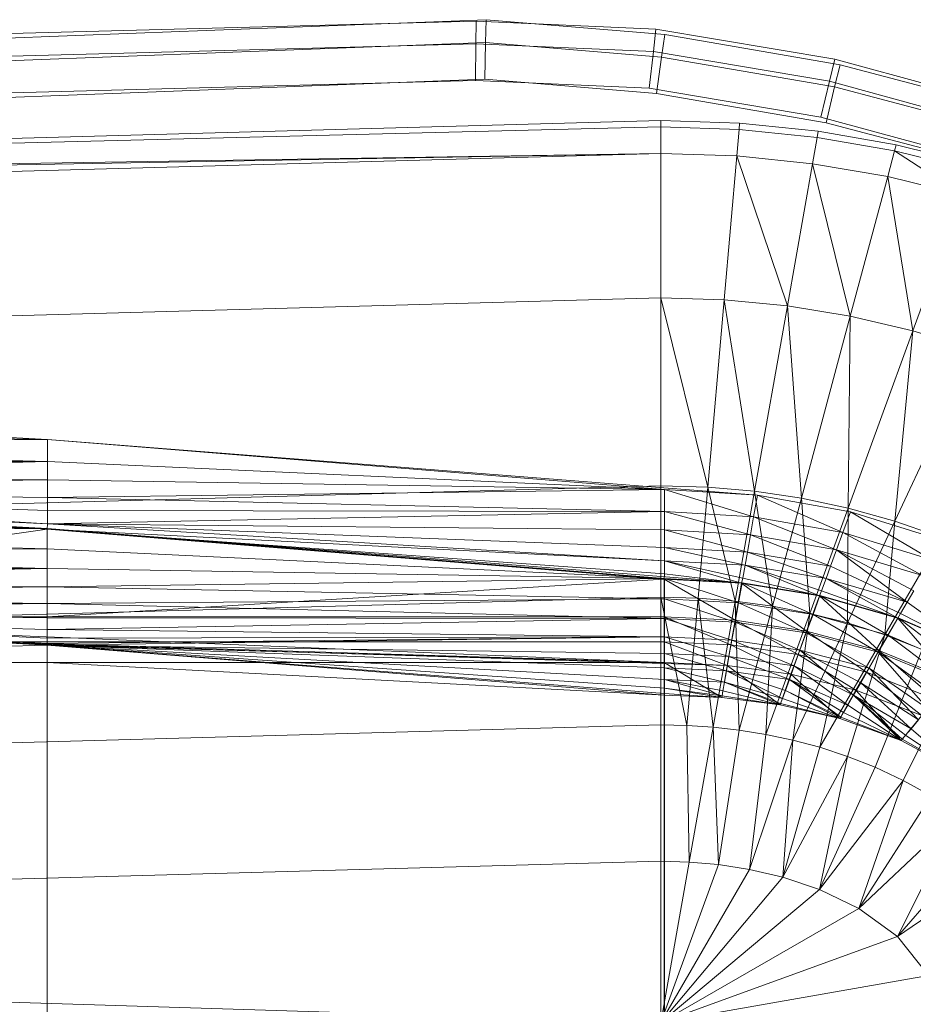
# Model space of a CAD drawing. Header units: metres. Extents: x 397.7 to 427.5, y 12.7 to 28.4.
# Tile 61 of 89: x 407.944 to 408.111, y 26.315 to 26.498. Entities that reach past the tile are written whole.
import ezdxf

# ---------------------------------------------------------------- set-up
doc = ezdxf.new("R2010")
doc.units = ezdxf.units.M
doc.layers.add('A-DETL-____-MBND', color=7, linetype='Continuous', lineweight=18)

# ---------------------------------------------------------------- blocks, each defined once
blk = doc.blocks.new('Family - Inodor P4-153813-07_ENLLUMENAT_P4')
at = {"layer": 'A-DETL-____-MBND', "color": 253, "true_color": 0xaaaaaa}
for p, q in [((0.47654, 0.38648), (0.31954, 0.38234)), ((0.47654, 0.38648), (0.31954, 0.38234)), ((0.41325, 0.38426), (0.47842, 0.38674)), ((0.41325, 0.38426), (0.47842, 0.38674)), ((0.4765, 0.38225), (0.47654, 0.38648)), ((0.47654, 0.38648), (0.4765, 0.38225)), ((0.51003, 0.38501), (0.47654, 0.38648)), ((0.51003, 0.38501), (0.47654, 0.38648)), ((0.47831, 0.38251), (0.47842, 0.38674)), ((0.47842, 0.38674), (0.47831, 0.38251)), ((0.47842, 0.38674), (0.51167, 0.38396)), ((0.47842, 0.38674), (0.51167, 0.38396)), ((0.22275, 0.37687), (0.41325, 0.38426)), ((0.22275, 0.37687), (0.41325, 0.38426)), ((0.50954, 0.3808), (0.51003, 0.38501)), ((0.51003, 0.38501), (0.50954, 0.3808)), ((0.54336, 0.3794), (0.51003, 0.38501)), ((0.54336, 0.3794), (0.51003, 0.38501)), ((0.51107, 0.37977), (0.51167, 0.38396)), ((0.51167, 0.38396), (0.51107, 0.37977)), ((0.51167, 0.38396), (0.5443, 0.37834)), ((0.51167, 0.38396), (0.5443, 0.37834)), ((0.4765, 0.38225), (0.31971, 0.37812)), ((0.4765, 0.38225), (0.31971, 0.37812)), ((0.41343, 0.38004), (0.47831, 0.38251)), ((0.41343, 0.38004), (0.47831, 0.38251)), ((0.47644, 0.37541), (0.4765, 0.38225)), ((0.4765, 0.38225), (0.47644, 0.37541)), ((0.50954, 0.3808), (0.4765, 0.38225)), ((0.50954, 0.3808), (0.4765, 0.38225)), ((0.47814, 0.37566), (0.47831, 0.38251)), ((0.47831, 0.38251), (0.47814, 0.37566)), ((0.47831, 0.38251), (0.51107, 0.37977)), ((0.47831, 0.38251), (0.51107, 0.37977)), ((0.22322, 0.37265), (0.41343, 0.38004)), ((0.22322, 0.37265), (0.41343, 0.38004)), ((0.50874, 0.37399), (0.50954, 0.3808)), ((0.50954, 0.3808), (0.50874, 0.37399)), ((0.54235, 0.37527), (0.50954, 0.3808)), ((0.54235, 0.37527), (0.50954, 0.3808)), ((0.51011, 0.37298), (0.51107, 0.37977)), ((0.51107, 0.37977), (0.51011, 0.37298)), ((0.51107, 0.37977), (0.5433, 0.37421)), ((0.51107, 0.37977), (0.5433, 0.37421)), ((0.54235, 0.37527), (0.54336, 0.3794)), ((0.54336, 0.3794), (0.54235, 0.37527)), ((0.5433, 0.37421), (0.5443, 0.37834)), ((0.5443, 0.37834), (0.5433, 0.37421)), ((0.57561, 0.3706), (0.54336, 0.3794)), ((0.57561, 0.3706), (0.54336, 0.3794)), ((0.5443, 0.37834), (0.57625, 0.3699)), ((0.5443, 0.37834), (0.57625, 0.3699)), ((0.47644, 0.37541), (0.31998, 0.37128)), ((0.47644, 0.37541), (0.31998, 0.37128)), ((0.47814, 0.37566), (0.41372, 0.3732)), ((0.47814, 0.37566), (0.41372, 0.3732)), ((0.47814, 0.37566), (0.41372, 0.3732)), ((0.41372, 0.3732), (0.47814, 0.37566)), ((0.50874, 0.37399), (0.47644, 0.37541)), ((0.50874, 0.37399), (0.47644, 0.37541)), ((0.51011, 0.37298), (0.47814, 0.37566)), ((0.51011, 0.37298), (0.47814, 0.37566)), ((0.51011, 0.37298), (0.47814, 0.37566)), ((0.47814, 0.37566), (0.51011, 0.37298)), ((0.54073, 0.3686), (0.54235, 0.37527)), ((0.54235, 0.37527), (0.54073, 0.3686)), ((0.54169, 0.36754), (0.5433, 0.37421)), ((0.5433, 0.37421), (0.54169, 0.36754)), ((0.57421, 0.36659), (0.54235, 0.37527)), ((0.57421, 0.36659), (0.54235, 0.37527)), ((0.5433, 0.37421), (0.57486, 0.36588)), ((0.5433, 0.37421), (0.57486, 0.36588)), ((0.41372, 0.3732), (0.22397, 0.36584)), ((0.41372, 0.3732), (0.22397, 0.36584)), ((0.41372, 0.3732), (0.22397, 0.36584)), ((0.22397, 0.36584), (0.41372, 0.3732)), ((0.54073, 0.3686), (0.50874, 0.37399)), ((0.54073, 0.3686), (0.50874, 0.37399)), ((0.54169, 0.36754), (0.51011, 0.37298)), ((0.54169, 0.36754), (0.51011, 0.37298)), ((0.54169, 0.36754), (0.51011, 0.37298)), ((0.51011, 0.37298), (0.54169, 0.36754)), ((0.00127, 0.35389), (0.51095, 0.36797)), ((0.51095, 0.36797), (0.52561, 0.36747)), ((0.51095, 0.36678), (0.51095, 0.36797)), ((0.52561, 0.36747), (0.52551, 0.36629)), ((0.52561, 0.36747), (0.54023, 0.36596)), ((0.57194, 0.36009), (0.54073, 0.3686)), ((0.57194, 0.36009), (0.54073, 0.3686)), ((0.57262, 0.35938), (0.54169, 0.36754)), ((0.57262, 0.35938), (0.54169, 0.36754)), ((0.57262, 0.35938), (0.54169, 0.36754)), ((0.54169, 0.36754), (0.57262, 0.35938)), ((0.51095, 0.36678), (0.00127, 0.35389)), ((0.52551, 0.36629), (0.51095, 0.36678)), ((0.51095, 0.36184), (0.51095, 0.36678)), ((0.52551, 0.36629), (0.52508, 0.36136)), ((0.54002, 0.36479), (0.52551, 0.36629)), ((0.54023, 0.36596), (0.54002, 0.36479)), ((0.54023, 0.36596), (0.55477, 0.36344)), ((0.54002, 0.36479), (0.53917, 0.35992)), ((0.55446, 0.36229), (0.54002, 0.36479)), ((0.55477, 0.36344), (0.55446, 0.36229)), ((0.55477, 0.36344), (0.56917, 0.35988)), ((0.51095, 0.36184), (0.00127, 0.35389)), ((0.51095, 0.36184), (0.00127, 0.35271)), ((0.51095, 0.36184), (0.00127, 0.34776)), ((0.52508, 0.36136), (0.51095, 0.36184)), ((0.51095, 0.36184), (0.51095, 0.33495)), ((0.52508, 0.36136), (0.52273, 0.33457)), ((0.53917, 0.35992), (0.52508, 0.36136)), ((0.53449, 0.33342), (0.52508, 0.36136)), ((0.55446, 0.36229), (0.55318, 0.35751)), ((0.56877, 0.35877), (0.55446, 0.36229)), ((0.56708, 0.35412), (0.55446, 0.36229)), ((0.53917, 0.35992), (0.53449, 0.33342)), ((0.55318, 0.35751), (0.53917, 0.35992)), ((0.54621, 0.3315), (0.53917, 0.35992)), ((0.55318, 0.35751), (0.54621, 0.3315)), ((0.56708, 0.35412), (0.55318, 0.35751)), ((0.55786, 0.32879), (0.55318, 0.35751)), ((0.56708, 0.35412), (0.55786, 0.32879)), ((0.51095, 0.33495), (0.00127, 0.32087)), ((0.52273, 0.33457), (0.51095, 0.33495)), ((0.51968, 0.29966), (0.51095, 0.33495)), ((0.51095, 0.33495), (0.51095, 0.29991)), ((0.52273, 0.33457), (0.51968, 0.29966)), ((0.53449, 0.33342), (0.52273, 0.33457)), ((0.5284, 0.29889), (0.52273, 0.33457)), ((0.53449, 0.33342), (0.5284, 0.29889)), ((0.54621, 0.3315), (0.53449, 0.33342)), ((0.53712, 0.29759), (0.53449, 0.33342)), ((0.54621, 0.3315), (0.53712, 0.29759)), ((0.54583, 0.29575), (0.54621, 0.3315)), ((0.55786, 0.32879), (0.54621, 0.3315)), ((0.55786, 0.32879), (0.54583, 0.29575)), ((0.55451, 0.29333), (0.55786, 0.32879)), ((0.5694, 0.32526), (0.55786, 0.32879)), ((0.5694, 0.32526), (0.55451, 0.29333)), ((0.39671, 0.30854), (0.28182, 0.31489)), ((0.39671, 0.30854), (0.28181, 0.31079)), ((0.39671, 0.30854), (0.28181, 0.31079)), ((0.39671, 0.30854), (0.28181, 0.30737)), ((0.28181, 0.30737), (0.39671, 0.30854)), ((0.3967, 0.30444), (0.39671, 0.30854)), ((0.3967, 0.30444), (0.39671, 0.30854)), ((0.5116, 0.2992), (0.39671, 0.30854)), ((0.52893, 0.29818), (0.39671, 0.30854)), ((0.5116, 0.2992), (0.39671, 0.30854)), ((0.3967, 0.30444), (0.28181, 0.30737)), ((0.3967, 0.30444), (0.28181, 0.30737)), ((0.3967, 0.30444), (0.28181, 0.30409)), ((0.28181, 0.30165), (0.3967, 0.30444)), ((0.28181, 0.30409), (0.3967, 0.30444)), ((0.28181, 0.30165), (0.3967, 0.30444)), ((0.5116, 0.2992), (0.3967, 0.30444)), ((0.3967, 0.30102), (0.3967, 0.30444)), ((0.5116, 0.2992), (0.3967, 0.30444)), ((0.3967, 0.30102), (0.3967, 0.30444)), ((0.3967, 0.30102), (0.28181, 0.30165)), ((0.3967, 0.30102), (0.28181, 0.30165)), ((0.3967, 0.30102), (0.28181, 0.2992)), ((0.28181, 0.2992), (0.3967, 0.30102)), ((0.5116, 0.2992), (0.3967, 0.30102)), ((0.3967, 0.29774), (0.3967, 0.30102)), ((0.5116, 0.2992), (0.3967, 0.30102)), ((0.3967, 0.29774), (0.3967, 0.30102)), ((0.51095, 0.29991), (0.00127, 0.28584)), ((0.3967, 0.29774), (0.28181, 0.2992)), ((0.3967, 0.29285), (0.28181, 0.2992)), ((0.3967, 0.29774), (0.28181, 0.2992)), ((0.3967, 0.29531), (0.28181, 0.2992)), ((0.3967, 0.29531), (0.28181, 0.2992)), ((0.3967, 0.29285), (0.28181, 0.2992)), ((0.5116, 0.2992), (0.3967, 0.29774)), ((0.3967, 0.29774), (0.5116, 0.2992)), ((0.51968, 0.29966), (0.51095, 0.29991)), ((0.51095, 0.29991), (0.51095, 0.27916)), ((0.52893, 0.29818), (0.5116, 0.2992)), ((0.52893, 0.29818), (0.5116, 0.2992)), ((0.52821, 0.29414), (0.5116, 0.2992)), ((0.5116, 0.2951), (0.5116, 0.2992)), ((0.52821, 0.29414), (0.5116, 0.2992)), ((0.5116, 0.2951), (0.5116, 0.2992)), ((0.51968, 0.29966), (0.51787, 0.27898)), ((0.5284, 0.29889), (0.51968, 0.29966)), ((0.52479, 0.27842), (0.51968, 0.29966)), ((0.3967, 0.29285), (0.28175, 0.2982)), ((0.3967, 0.29285), (0.28175, 0.2982)), ((0.39665, 0.29185), (0.28175, 0.2982)), ((0.39665, 0.29185), (0.28175, 0.2982)), ((0.39665, 0.29195), (0.28176, 0.29829)), ((0.3967, 0.29774), (0.3967, 0.29531)), ((0.5116, 0.2951), (0.3967, 0.29774)), ((0.5116, 0.2951), (0.3967, 0.29774)), ((0.3967, 0.29531), (0.3967, 0.29774)), ((0.5284, 0.29889), (0.52479, 0.27842)), ((0.52893, 0.29818), (0.52821, 0.29414)), ((0.52821, 0.29414), (0.52893, 0.29818)), ((0.53712, 0.29759), (0.5284, 0.29889)), ((0.53173, 0.27748), (0.5284, 0.29889)), ((0.54623, 0.29507), (0.52893, 0.29818)), ((0.54482, 0.29122), (0.52893, 0.29818)), ((0.54482, 0.29122), (0.52893, 0.29818)), ((0.53712, 0.29759), (0.53173, 0.27748)), ((0.54583, 0.29575), (0.53712, 0.29759)), ((0.53869, 0.27613), (0.53712, 0.29759)), ((0.54583, 0.29575), (0.53869, 0.27613)), ((0.54567, 0.27436), (0.54583, 0.29575)), ((0.55451, 0.29333), (0.54583, 0.29575)), ((0.39665, 0.29195), (0.28176, 0.29452)), ((0.39665, 0.29195), (0.28176, 0.29452)), ((0.3967, 0.29531), (0.3967, 0.29285)), ((0.5116, 0.2951), (0.3967, 0.29531)), ((0.5116, 0.2951), (0.3967, 0.29531)), ((0.3967, 0.29285), (0.3967, 0.29531)), ((0.5116, 0.2951), (0.3967, 0.29285)), ((0.3967, 0.29285), (0.5116, 0.2951)), ((0.52821, 0.29414), (0.5116, 0.2951)), ((0.52821, 0.29414), (0.5116, 0.2951)), ((0.52762, 0.29078), (0.5116, 0.2951)), ((0.5116, 0.29168), (0.5116, 0.2951)), ((0.52762, 0.29078), (0.5116, 0.2951)), ((0.5116, 0.29168), (0.5116, 0.2951)), ((0.52821, 0.29414), (0.52762, 0.29078)), ((0.52762, 0.29078), (0.52821, 0.29414)), ((0.54482, 0.29122), (0.52821, 0.29414)), ((0.54482, 0.29122), (0.52821, 0.29414)), ((0.54366, 0.28801), (0.52821, 0.29414)), ((0.54366, 0.28801), (0.52821, 0.29414)), ((0.54623, 0.29507), (0.54482, 0.29122)), ((0.54482, 0.29122), (0.54623, 0.29507)), ((0.56138, 0.28614), (0.54623, 0.29507)), ((0.56343, 0.28969), (0.54623, 0.29507)), ((0.56138, 0.28614), (0.54623, 0.29507)), ((0.39665, 0.29195), (0.28176, 0.29086)), ((0.28176, 0.29086), (0.39665, 0.29195)), ((0.39665, 0.29185), (0.28176, 0.27553)), ((0.28176, 0.27553), (0.39665, 0.29185)), ((0.3967, 0.29285), (0.39665, 0.29185)), ((0.39665, 0.29185), (0.3967, 0.29285)), ((0.39665, 0.28818), (0.39665, 0.29195)), ((0.5116, 0.28261), (0.39665, 0.29195)), ((0.39665, 0.28818), (0.39665, 0.29195)), ((0.52605, 0.28184), (0.39665, 0.29195)), ((0.5116, 0.28261), (0.39665, 0.29195)), ((0.5116, 0.28596), (0.39665, 0.29185)), ((0.5116, 0.28596), (0.39665, 0.29185)), ((0.5116, 0.28351), (0.39665, 0.29185)), ((0.5116, 0.28351), (0.39665, 0.29185)), ((0.51154, 0.28251), (0.39665, 0.29185)), ((0.51154, 0.28251), (0.39665, 0.29185)), ((0.39665, 0.27553), (0.39665, 0.29185)), ((0.39665, 0.27553), (0.39665, 0.29185)), ((0.5116, 0.29168), (0.3967, 0.29285)), ((0.5116, 0.28596), (0.3967, 0.29285)), ((0.5116, 0.29168), (0.3967, 0.29285)), ((0.5116, 0.2884), (0.3967, 0.29285)), ((0.5116, 0.2884), (0.3967, 0.29285)), ((0.5116, 0.28596), (0.3967, 0.29285)), ((0.52762, 0.29078), (0.5116, 0.29168)), ((0.5116, 0.29168), (0.5116, 0.2884)), ((0.52762, 0.29078), (0.5116, 0.29168)), ((0.52705, 0.28755), (0.5116, 0.29168)), ((0.52705, 0.28755), (0.5116, 0.29168)), ((0.5116, 0.2884), (0.5116, 0.29168)), ((0.55451, 0.29333), (0.54567, 0.27436)), ((0.55265, 0.27214), (0.55451, 0.29333)), ((0.56314, 0.29031), (0.55451, 0.29333)), ((0.39665, 0.28818), (0.28176, 0.29086)), ((0.39665, 0.28818), (0.28176, 0.29086)), ((0.52762, 0.29078), (0.52705, 0.28755)), ((0.52705, 0.28755), (0.52762, 0.29078)), ((0.54366, 0.28801), (0.52762, 0.29078)), ((0.54366, 0.28801), (0.52762, 0.29078)), ((0.54253, 0.28492), (0.52762, 0.29078)), ((0.54253, 0.28492), (0.52762, 0.29078)), ((0.54482, 0.29122), (0.54366, 0.28801)), ((0.54366, 0.28801), (0.54482, 0.29122)), ((0.56138, 0.28614), (0.54482, 0.29122)), ((0.55967, 0.28318), (0.54482, 0.29122)), ((0.56138, 0.28614), (0.54482, 0.29122)), ((0.55967, 0.28318), (0.54482, 0.29122)), ((0.56314, 0.29031), (0.55265, 0.27214)), ((0.39665, 0.28818), (0.28176, 0.28743)), ((0.28176, 0.28743), (0.39665, 0.28818)), ((0.5116, 0.28261), (0.39665, 0.28818)), ((0.39665, 0.28452), (0.39665, 0.28818)), ((0.5116, 0.28261), (0.39665, 0.28818)), ((0.39665, 0.28452), (0.39665, 0.28818)), ((0.5116, 0.2884), (0.5116, 0.28596)), ((0.52705, 0.28755), (0.5116, 0.2884)), ((0.52705, 0.28755), (0.5116, 0.2884)), ((0.52662, 0.28515), (0.5116, 0.2884)), ((0.52662, 0.28515), (0.5116, 0.2884)), ((0.5116, 0.28596), (0.5116, 0.2884)), ((0.54366, 0.28801), (0.54253, 0.28492)), ((0.54253, 0.28492), (0.54366, 0.28801)), ((0.55967, 0.28318), (0.54366, 0.28801)), ((0.55681, 0.27823), (0.54366, 0.28801)), ((0.55967, 0.28318), (0.54366, 0.28801)), ((0.55803, 0.28034), (0.54366, 0.28801)), ((0.55803, 0.28034), (0.54366, 0.28801)), ((0.55681, 0.27823), (0.54366, 0.28801)), ((0.39665, 0.28452), (0.28176, 0.28743)), ((0.39665, 0.28452), (0.28176, 0.28743)), ((0.52705, 0.28755), (0.52662, 0.28515)), ((0.52662, 0.28515), (0.52705, 0.28755)), ((0.54253, 0.28492), (0.52705, 0.28755)), ((0.5417, 0.28263), (0.52705, 0.28755)), ((0.54253, 0.28492), (0.52705, 0.28755)), ((0.5417, 0.28263), (0.52705, 0.28755)), ((0.39665, 0.28452), (0.28176, 0.28433)), ((0.28176, 0.28165), (0.39665, 0.28452)), ((0.28176, 0.28433), (0.39665, 0.28452)), ((0.28176, 0.28165), (0.39665, 0.28452)), ((0.5116, 0.28261), (0.39665, 0.28452)), ((0.5116, 0.28261), (0.39665, 0.28452)), ((0.39665, 0.28109), (0.39665, 0.28452)), ((0.39665, 0.28109), (0.39665, 0.28452)), ((0.5116, 0.28596), (0.5116, 0.28351)), ((0.52662, 0.28515), (0.5116, 0.28596)), ((0.52662, 0.28515), (0.5116, 0.28596)), ((0.5262, 0.28273), (0.5116, 0.28596)), ((0.52597, 0.28176), (0.5116, 0.28596)), ((0.5116, 0.28351), (0.5116, 0.28596)), ((0.5262, 0.28273), (0.5116, 0.28596)), ((0.52597, 0.28176), (0.5116, 0.28596)), ((0.52662, 0.28515), (0.5262, 0.28273)), ((0.5262, 0.28273), (0.52662, 0.28515)), ((0.5417, 0.28263), (0.52662, 0.28515)), ((0.54047, 0.27941), (0.52662, 0.28515)), ((0.5417, 0.28263), (0.52662, 0.28515)), ((0.54086, 0.28033), (0.52662, 0.28515)), ((0.54086, 0.28033), (0.52662, 0.28515)), ((0.54047, 0.27941), (0.52662, 0.28515)), ((0.54253, 0.28492), (0.5417, 0.28263)), ((0.5417, 0.28263), (0.54253, 0.28492)), ((0.55681, 0.27823), (0.54253, 0.28492)), ((0.55681, 0.27823), (0.54253, 0.28492)), ((0.51154, 0.26697), (0.00187, 0.28259)), ((0.52327, 0.26645), (0.00187, 0.28259)), ((0.51154, 0.26697), (0.00187, 0.28259)), ((0.5116, 0.28261), (0.39665, 0.28109)), ((0.39665, 0.28109), (0.5116, 0.28261)), ((0.51154, 0.28251), (0.39665, 0.27553)), ((0.39665, 0.27553), (0.51154, 0.28251)), ((0.5116, 0.28351), (0.51154, 0.28251)), ((0.51154, 0.28251), (0.5116, 0.28351)), ((0.52597, 0.28176), (0.51154, 0.28251)), ((0.52597, 0.28176), (0.51154, 0.28251)), ((0.52476, 0.27488), (0.51154, 0.28251)), ((0.51154, 0.27553), (0.51154, 0.28251)), ((0.52476, 0.27488), (0.51154, 0.28251)), ((0.51154, 0.27553), (0.51154, 0.28251)), ((0.52597, 0.28176), (0.5116, 0.28351)), ((0.52597, 0.28176), (0.5116, 0.28351)), ((0.52605, 0.28184), (0.5116, 0.28261)), ((0.52605, 0.28184), (0.5116, 0.28261)), ((0.52539, 0.27813), (0.5116, 0.28261)), ((0.5116, 0.27883), (0.5116, 0.28261)), ((0.52539, 0.27813), (0.5116, 0.28261)), ((0.5116, 0.27883), (0.5116, 0.28261)), ((0.5262, 0.28273), (0.52597, 0.28176)), ((0.52597, 0.28176), (0.5262, 0.28273)), ((0.54047, 0.27941), (0.5262, 0.28273)), ((0.54047, 0.27941), (0.5262, 0.28273)), ((0.5417, 0.28263), (0.54086, 0.28033)), ((0.54086, 0.28033), (0.5417, 0.28263)), ((0.55681, 0.27823), (0.5417, 0.28263)), ((0.55504, 0.27527), (0.5417, 0.28263)), ((0.55681, 0.27823), (0.5417, 0.28263)), ((0.55558, 0.27611), (0.5417, 0.28263)), ((0.55558, 0.27611), (0.5417, 0.28263)), ((0.55504, 0.27527), (0.5417, 0.28263)), ((0.39665, 0.28109), (0.28176, 0.28165)), ((0.39665, 0.28109), (0.28176, 0.28165)), ((0.39665, 0.28109), (0.28176, 0.27948)), ((0.28176, 0.27948), (0.39665, 0.28109)), ((0.5116, 0.27883), (0.39665, 0.28109)), ((0.39665, 0.27799), (0.39665, 0.28109)), ((0.5116, 0.27883), (0.39665, 0.28109)), ((0.39665, 0.27799), (0.39665, 0.28109)), ((0.52597, 0.28176), (0.52476, 0.27488)), ((0.52476, 0.27488), (0.52597, 0.28176)), ((0.52605, 0.28184), (0.52539, 0.27813)), ((0.52539, 0.27813), (0.52605, 0.28184)), ((0.54047, 0.27941), (0.52597, 0.28176)), ((0.54047, 0.27941), (0.52597, 0.28176)), ((0.53808, 0.27285), (0.52597, 0.28176)), ((0.53808, 0.27285), (0.52597, 0.28176)), ((0.54056, 0.27948), (0.52605, 0.28184)), ((0.53927, 0.27593), (0.52605, 0.28184)), ((0.53927, 0.27593), (0.52605, 0.28184)), ((0.51095, 0.27916), (0.00127, 0.26508)), ((0.39665, 0.27799), (0.28176, 0.27948)), ((0.39665, 0.27799), (0.28176, 0.27948)), ((0.5116, 0.27883), (0.39665, 0.27799)), ((0.39665, 0.27799), (0.5116, 0.27883)), ((0.51787, 0.27898), (0.51095, 0.27916)), ((0.5158, 0.25528), (0.51095, 0.27916)), ((0.51095, 0.27916), (0.51095, 0.25539)), ((0.52539, 0.27813), (0.5116, 0.27883)), ((0.52539, 0.27813), (0.5116, 0.27883)), ((0.52475, 0.27452), (0.5116, 0.27883)), ((0.5116, 0.27518), (0.5116, 0.27883)), ((0.52475, 0.27452), (0.5116, 0.27883)), ((0.5116, 0.27518), (0.5116, 0.27883)), ((0.51787, 0.27898), (0.5158, 0.25528)), ((0.52479, 0.27842), (0.51787, 0.27898)), ((0.52066, 0.25495), (0.51787, 0.27898)), ((0.54047, 0.27941), (0.53808, 0.27285)), ((0.53808, 0.27285), (0.54047, 0.27941)), ((0.54056, 0.27948), (0.53927, 0.27593)), ((0.53927, 0.27593), (0.54056, 0.27948)), ((0.54086, 0.28033), (0.54047, 0.27941)), ((0.54047, 0.27941), (0.54086, 0.28033)), ((0.55504, 0.27527), (0.54047, 0.27941)), ((0.55504, 0.27527), (0.54047, 0.27941)), ((0.55155, 0.26923), (0.54047, 0.27941)), ((0.55155, 0.26923), (0.54047, 0.27941)), ((0.55325, 0.27206), (0.54056, 0.27948)), ((0.55513, 0.27532), (0.54056, 0.27948)), ((0.55325, 0.27206), (0.54056, 0.27948)), ((0.55504, 0.27527), (0.54086, 0.28033)), ((0.55504, 0.27527), (0.54086, 0.28033)), ((0.55803, 0.28034), (0.55681, 0.27823)), ((0.55681, 0.27823), (0.55803, 0.28034)), ((0.39665, 0.27799), (0.28176, 0.27788)), ((0.28176, 0.2769), (0.39665, 0.27799)), ((0.28176, 0.27788), (0.39665, 0.27799)), ((0.28176, 0.27659), (0.39665, 0.27799)), ((0.28176, 0.2769), (0.39665, 0.27799)), ((0.28176, 0.27659), (0.39665, 0.27799)), ((0.5116, 0.27518), (0.39665, 0.27799)), ((0.39665, 0.27531), (0.39665, 0.27799)), ((0.5116, 0.27518), (0.39665, 0.27799)), ((0.39665, 0.27531), (0.39665, 0.27799)), ((0.52479, 0.27842), (0.52066, 0.25495)), ((0.52539, 0.27813), (0.52475, 0.27452)), ((0.52475, 0.27452), (0.52539, 0.27813)), ((0.53173, 0.27748), (0.52479, 0.27842)), ((0.52555, 0.2544), (0.52479, 0.27842)), ((0.53927, 0.27593), (0.52539, 0.27813)), ((0.53927, 0.27593), (0.52539, 0.27813)), ((0.53802, 0.2725), (0.52539, 0.27813)), ((0.53802, 0.2725), (0.52539, 0.27813)), ((0.53173, 0.27748), (0.52555, 0.2544)), ((0.53049, 0.2536), (0.53173, 0.27748)), ((0.53869, 0.27613), (0.53173, 0.27748)), ((0.55681, 0.27823), (0.55558, 0.27611)), ((0.55558, 0.27611), (0.55681, 0.27823)), ((0.56951, 0.26903), (0.55681, 0.27823)), ((0.56951, 0.26903), (0.55681, 0.27823)), ((0.51154, 0.26697), (0.28176, 0.27659)), ((0.51154, 0.26697), (0.28176, 0.27659)), ((0.39665, 0.27024), (0.28176, 0.27659)), ((0.39665, 0.27024), (0.28176, 0.27659)), ((0.28176, 0.27659), (0.39665, 0.27024)), ((0.39665, 0.27531), (0.28176, 0.27659)), ((0.39665, 0.27531), (0.28176, 0.27659)), ((0.39665, 0.27314), (0.28176, 0.27659)), ((0.39665, 0.27314), (0.28176, 0.27659)), ((0.39665, 0.27154), (0.28176, 0.27659)), ((0.39665, 0.27154), (0.28176, 0.27659)), ((0.39665, 0.27056), (0.28176, 0.27659)), ((0.39665, 0.27056), (0.28176, 0.27659)), ((0.39665, 0.27024), (0.28176, 0.27659)), ((0.39665, 0.27553), (0.28176, 0.27553)), ((0.39665, 0.27553), (0.28176, 0.27553)), ((0.51154, 0.27553), (0.39665, 0.27553)), ((0.39665, 0.27553), (0.39665, 0.27086)), ((0.51154, 0.27553), (0.39665, 0.27553)), ((0.39665, 0.27086), (0.39665, 0.27553)), ((0.5116, 0.27518), (0.39665, 0.27531)), ((0.39665, 0.27531), (0.39665, 0.27314)), ((0.5116, 0.27518), (0.39665, 0.27531)), ((0.39665, 0.27314), (0.39665, 0.27531)), ((0.5116, 0.27518), (0.39665, 0.27314)), ((0.39665, 0.27314), (0.5116, 0.27518)), ((0.52476, 0.27488), (0.51154, 0.27553)), ((0.51154, 0.27553), (0.51154, 0.27086)), ((0.52476, 0.27488), (0.51154, 0.27553)), ((0.52395, 0.27028), (0.51154, 0.27553)), ((0.52395, 0.27028), (0.51154, 0.27553)), ((0.51154, 0.27086), (0.51154, 0.27553)), ((0.52475, 0.27452), (0.5116, 0.27518)), ((0.52475, 0.27452), (0.5116, 0.27518)), ((0.52416, 0.27114), (0.5116, 0.27518)), ((0.5116, 0.27175), (0.5116, 0.27518)), ((0.52416, 0.27114), (0.5116, 0.27518)), ((0.5116, 0.27175), (0.5116, 0.27518)), ((0.53869, 0.27613), (0.53049, 0.2536)), ((0.53549, 0.25254), (0.53869, 0.27613)), ((0.53927, 0.27593), (0.53802, 0.2725)), ((0.53802, 0.2725), (0.53927, 0.27593)), ((0.54567, 0.27436), (0.53869, 0.27613)), ((0.55325, 0.27206), (0.53927, 0.27593)), ((0.55142, 0.26889), (0.53927, 0.27593)), ((0.55325, 0.27206), (0.53927, 0.27593)), ((0.55142, 0.26889), (0.53927, 0.27593)), ((0.55504, 0.27527), (0.55155, 0.26923)), ((0.55155, 0.26923), (0.55504, 0.27527)), ((0.55513, 0.27532), (0.55325, 0.27206)), ((0.55325, 0.27206), (0.55513, 0.27532)), ((0.55558, 0.27611), (0.55504, 0.27527)), ((0.55504, 0.27527), (0.55558, 0.27611)), ((0.56951, 0.26903), (0.55504, 0.27527)), ((0.56503, 0.26369), (0.55504, 0.27527)), ((0.56951, 0.26903), (0.55504, 0.27527)), ((0.56503, 0.26369), (0.55504, 0.27527)), ((0.5672, 0.26618), (0.55513, 0.27532)), ((0.56962, 0.26907), (0.55513, 0.27532)), ((0.5672, 0.26618), (0.55513, 0.27532)), ((0.56951, 0.26903), (0.55558, 0.27611)), ((0.56951, 0.26903), (0.55558, 0.27611)), ((0.52476, 0.27488), (0.52395, 0.27028)), ((0.52395, 0.27028), (0.52476, 0.27488)), ((0.52475, 0.27452), (0.52416, 0.27114)), ((0.52416, 0.27114), (0.52475, 0.27452)), ((0.53802, 0.2725), (0.52475, 0.27452)), ((0.53802, 0.2725), (0.52475, 0.27452)), ((0.53684, 0.26927), (0.52475, 0.27452)), ((0.53684, 0.26927), (0.52475, 0.27452)), ((0.53808, 0.27285), (0.52476, 0.27488)), ((0.53808, 0.27285), (0.52476, 0.27488)), ((0.53648, 0.26846), (0.52476, 0.27488)), ((0.53648, 0.26846), (0.52476, 0.27488)), ((0.54567, 0.27436), (0.53549, 0.25254)), ((0.54056, 0.25119), (0.54567, 0.27436)), ((0.55265, 0.27214), (0.54567, 0.27436)), ((0.39665, 0.27314), (0.39665, 0.27154)), ((0.5116, 0.27175), (0.39665, 0.27314)), ((0.5116, 0.27175), (0.39665, 0.27314)), ((0.39665, 0.27154), (0.39665, 0.27314)), ((0.5116, 0.27175), (0.39665, 0.27154)), ((0.39665, 0.27056), (0.5116, 0.27175)), ((0.39665, 0.27154), (0.5116, 0.27175)), ((0.39665, 0.27024), (0.5116, 0.27175)), ((0.39665, 0.27056), (0.5116, 0.27175)), ((0.39665, 0.27024), (0.5116, 0.27175)), ((0.39665, 0.27154), (0.39665, 0.27056)), ((0.39665, 0.27056), (0.39665, 0.27154)), ((0.52416, 0.27114), (0.5116, 0.27175)), ((0.52416, 0.27114), (0.5116, 0.27175)), ((0.52362, 0.26809), (0.5116, 0.27175)), ((0.5116, 0.26864), (0.5116, 0.27175)), ((0.52362, 0.26809), (0.5116, 0.27175)), ((0.5116, 0.26864), (0.5116, 0.27175)), ((0.53808, 0.27285), (0.53648, 0.26846)), ((0.53648, 0.26846), (0.53808, 0.27285)), ((0.53802, 0.2725), (0.53684, 0.26927)), ((0.53684, 0.26927), (0.53802, 0.2725)), ((0.55142, 0.26889), (0.53802, 0.2725)), ((0.5497, 0.26592), (0.53802, 0.2725)), ((0.55142, 0.26889), (0.53802, 0.2725)), ((0.5497, 0.26592), (0.53802, 0.2725)), ((0.55155, 0.26923), (0.53808, 0.27285)), ((0.55155, 0.26923), (0.53808, 0.27285)), ((0.54921, 0.26518), (0.53808, 0.27285)), ((0.54921, 0.26518), (0.53808, 0.27285)), ((0.55265, 0.27214), (0.54056, 0.25119)), ((0.54568, 0.24951), (0.55265, 0.27214)), ((0.55325, 0.27206), (0.55142, 0.26889)), ((0.55142, 0.26889), (0.55325, 0.27206)), ((0.55962, 0.26942), (0.55265, 0.27214)), ((0.5672, 0.26618), (0.55325, 0.27206)), ((0.56484, 0.26338), (0.55325, 0.27206)), ((0.5672, 0.26618), (0.55325, 0.27206)), ((0.56484, 0.26338), (0.55325, 0.27206)), ((0.28176, 0.27086), (0.39665, 0.27086)), ((0.39665, 0.27086), (0.28176, 0.27086)), ((0.39665, 0.27024), (0.28176, 0.26697)), ((0.28176, 0.26697), (0.39665, 0.27024)), ((0.39665, 0.27086), (0.51154, 0.27086)), ((0.39665, 0.27086), (0.39665, 0.26697)), ((0.51154, 0.27086), (0.39665, 0.27086)), ((0.39665, 0.27086), (0.39665, 0.26697)), ((0.39665, 0.27056), (0.39665, 0.27024)), ((0.39665, 0.27024), (0.39665, 0.27056)), ((0.5116, 0.2609), (0.39665, 0.27024)), ((0.39665, 0.27024), (0.39665, 0.26697)), ((0.51154, 0.26697), (0.39665, 0.27024)), ((0.39665, 0.27024), (0.51154, 0.26697)), ((0.39665, 0.27024), (0.5116, 0.2609)), ((0.5116, 0.26864), (0.39665, 0.27024)), ((0.5116, 0.26864), (0.39665, 0.27024)), ((0.5116, 0.26597), (0.39665, 0.27024)), ((0.5116, 0.26597), (0.39665, 0.27024)), ((0.5116, 0.2638), (0.39665, 0.27024)), ((0.5116, 0.2638), (0.39665, 0.27024)), ((0.5116, 0.2622), (0.39665, 0.27024)), ((0.5116, 0.2622), (0.39665, 0.27024)), ((0.5116, 0.26122), (0.39665, 0.27024)), ((0.5116, 0.26122), (0.39665, 0.27024)), ((0.5116, 0.2609), (0.39665, 0.27024)), ((0.52395, 0.27028), (0.51154, 0.27086)), ((0.51154, 0.27086), (0.51154, 0.26697)), ((0.52395, 0.27028), (0.51154, 0.27086)), ((0.52327, 0.26645), (0.51154, 0.27086)), ((0.52327, 0.26645), (0.51154, 0.27086)), ((0.51154, 0.26697), (0.51154, 0.27086)), ((0.52395, 0.27028), (0.52327, 0.26645)), ((0.52327, 0.26645), (0.52395, 0.27028)), ((0.52416, 0.27114), (0.52362, 0.26809)), ((0.52362, 0.26809), (0.52416, 0.27114)), ((0.53648, 0.26846), (0.52395, 0.27028)), ((0.53648, 0.26846), (0.52395, 0.27028)), ((0.53515, 0.2648), (0.52395, 0.27028)), ((0.53515, 0.2648), (0.52395, 0.27028)), ((0.53684, 0.26927), (0.52416, 0.27114)), ((0.53684, 0.26927), (0.52416, 0.27114)), ((0.53578, 0.26636), (0.52416, 0.27114)), ((0.53578, 0.26636), (0.52416, 0.27114)), ((0.52362, 0.26809), (0.5116, 0.26864)), ((0.5116, 0.26864), (0.5116, 0.26597)), ((0.52362, 0.26809), (0.5116, 0.26864)), ((0.52316, 0.26545), (0.5116, 0.26864)), ((0.52316, 0.26545), (0.5116, 0.26864)), ((0.5116, 0.26597), (0.5116, 0.26864)), ((0.52362, 0.26809), (0.52316, 0.26545)), ((0.52316, 0.26545), (0.52362, 0.26809)), ((0.53578, 0.26636), (0.52362, 0.26809)), ((0.53578, 0.26636), (0.52362, 0.26809)), ((0.53487, 0.26384), (0.52362, 0.26809)), ((0.53487, 0.26384), (0.52362, 0.26809)), ((0.53648, 0.26846), (0.53515, 0.2648)), ((0.53515, 0.2648), (0.53648, 0.26846)), ((0.53684, 0.26927), (0.53578, 0.26636)), ((0.53578, 0.26636), (0.53684, 0.26927)), ((0.54921, 0.26518), (0.53648, 0.26846)), ((0.54921, 0.26518), (0.53648, 0.26846)), ((0.54726, 0.26181), (0.53648, 0.26846)), ((0.54726, 0.26181), (0.53648, 0.26846)), ((0.5497, 0.26592), (0.53684, 0.26927)), ((0.54681, 0.26091), (0.53684, 0.26927)), ((0.5497, 0.26592), (0.53684, 0.26927)), ((0.54815, 0.26323), (0.53684, 0.26927)), ((0.54815, 0.26323), (0.53684, 0.26927)), ((0.54681, 0.26091), (0.53684, 0.26927)), ((0.55155, 0.26923), (0.54921, 0.26518)), ((0.54921, 0.26518), (0.55155, 0.26923)), ((0.55142, 0.26889), (0.5497, 0.26592)), ((0.5497, 0.26592), (0.55142, 0.26889)), ((0.55086, 0.24748), (0.55962, 0.26942)), ((0.56484, 0.26338), (0.55142, 0.26889)), ((0.56065, 0.25837), (0.55142, 0.26889)), ((0.56484, 0.26338), (0.55142, 0.26889)), ((0.56264, 0.26075), (0.55142, 0.26889)), ((0.56264, 0.26075), (0.55142, 0.26889)), ((0.56065, 0.25837), (0.55142, 0.26889)), ((0.56503, 0.26369), (0.55155, 0.26923)), ((0.56202, 0.26011), (0.55155, 0.26923)), ((0.56503, 0.26369), (0.55155, 0.26923)), ((0.56202, 0.26011), (0.55155, 0.26923)), ((0.39665, 0.26697), (0.28176, 0.26697)), ((0.39665, 0.26697), (0.28176, 0.26697)), ((0.28176, 0.26697), (0.39665, 0.26697)), ((0.39665, 0.26697), (0.28176, 0.26697)), ((0.5116, 0.2609), (0.39665, 0.26697)), ((0.39665, 0.26697), (0.51154, 0.26697)), ((0.39665, 0.26697), (0.5116, 0.2609)), ((0.51154, 0.26697), (0.39665, 0.26697)), ((0.39665, 0.26697), (0.39665, 0.13288)), ((0.51154, 0.26697), (0.39665, 0.26697)), ((0.39665, 0.26697), (0.39665, 0.13288)), ((0.39665, 0.26697), (0.51154, 0.26697)), ((0.39665, 0.13288), (0.39665, 0.26697)), ((0.51154, 0.26697), (0.39665, 0.26697)), ((0.5116, 0.2609), (0.39665, 0.26697)), ((0.39665, 0.13288), (0.39665, 0.26697)), ((0.39665, 0.26697), (0.5116, 0.2609)), ((0.51154, 0.26697), (0.5116, 0.2609)), ((0.52327, 0.26645), (0.51154, 0.26697)), ((0.51154, 0.26697), (0.51154, 0.13288)), ((0.52327, 0.26645), (0.51154, 0.26697)), ((0.51154, 0.13288), (0.51154, 0.26697)), ((0.52327, 0.26645), (0.51154, 0.26697)), ((0.51154, 0.26697), (0.5116, 0.2609)), ((0.52327, 0.26645), (0.51154, 0.26697)), ((0.52228, 0.26047), (0.51154, 0.26697)), ((0.52228, 0.26047), (0.51154, 0.26697)), ((0.5116, 0.2609), (0.51154, 0.26697)), ((0.52327, 0.26645), (0.52228, 0.26047)), ((0.52228, 0.26047), (0.52327, 0.26645)), ((0.53515, 0.2648), (0.52327, 0.26645)), ((0.52327, 0.26645), (0.53515, 0.2648)), ((0.53515, 0.2648), (0.52327, 0.26645)), ((0.53313, 0.25908), (0.52327, 0.26645)), ((0.53313, 0.25908), (0.52327, 0.26645)), ((0.53578, 0.26636), (0.53487, 0.26384)), ((0.53487, 0.26384), (0.53578, 0.26636)), ((0.54681, 0.26091), (0.53578, 0.26636)), ((0.54573, 0.25903), (0.53578, 0.26636)), ((0.54681, 0.26091), (0.53578, 0.26636)), ((0.54573, 0.25903), (0.53578, 0.26636)), ((0.55607, 0.24503), (0.56654, 0.26617)), ((0.5116, 0.26597), (0.5116, 0.2638)), ((0.52316, 0.26545), (0.5116, 0.26597)), ((0.52316, 0.26545), (0.5116, 0.26597)), ((0.52278, 0.26332), (0.5116, 0.26597)), ((0.52278, 0.26332), (0.5116, 0.26597)), ((0.5116, 0.2638), (0.5116, 0.26597)), ((0.52316, 0.26545), (0.52278, 0.26332)), ((0.52278, 0.26332), (0.52316, 0.26545)), ((0.53487, 0.26384), (0.52316, 0.26545)), ((0.53487, 0.26384), (0.52316, 0.26545)), ((0.53412, 0.2618), (0.52316, 0.26545)), ((0.53358, 0.2603), (0.52316, 0.26545)), ((0.53412, 0.2618), (0.52316, 0.26545)), ((0.53358, 0.2603), (0.52316, 0.26545)), ((0.53515, 0.2648), (0.53313, 0.25908)), ((0.53313, 0.25908), (0.53515, 0.2648)), ((0.54726, 0.26181), (0.53515, 0.2648)), ((0.53515, 0.2648), (0.54726, 0.26181)), ((0.54726, 0.26181), (0.53515, 0.2648)), ((0.54428, 0.25653), (0.53515, 0.2648)), ((0.54428, 0.25653), (0.53515, 0.2648)), ((0.54921, 0.26518), (0.54726, 0.26181)), ((0.54726, 0.26181), (0.54921, 0.26518)), ((0.5497, 0.26592), (0.54815, 0.26323)), ((0.54815, 0.26323), (0.5497, 0.26592)), ((0.56202, 0.26011), (0.54921, 0.26518)), ((0.55952, 0.25712), (0.54921, 0.26518)), ((0.56202, 0.26011), (0.54921, 0.26518)), ((0.55952, 0.25712), (0.54921, 0.26518)), ((0.56065, 0.25837), (0.5497, 0.26592)), ((0.55892, 0.25632), (0.5497, 0.26592)), ((0.56065, 0.25837), (0.5497, 0.26592)), ((0.55892, 0.25632), (0.5497, 0.26592)), ((0.5116, 0.2638), (0.5116, 0.2622)), ((0.52278, 0.26332), (0.5116, 0.2638)), ((0.52278, 0.26332), (0.5116, 0.2638)), ((0.5225, 0.26174), (0.5116, 0.2638)), ((0.52233, 0.26077), (0.5116, 0.2638)), ((0.5116, 0.2622), (0.5116, 0.2638)), ((0.5225, 0.26174), (0.5116, 0.2638)), ((0.52233, 0.26077), (0.5116, 0.2638)), ((0.52278, 0.26332), (0.5225, 0.26174)), ((0.5225, 0.26174), (0.52278, 0.26332)), ((0.53358, 0.2603), (0.52278, 0.26332)), ((0.53313, 0.25908), (0.52278, 0.26332)), ((0.53358, 0.2603), (0.52278, 0.26332)), ((0.53324, 0.25938), (0.52278, 0.26332)), ((0.53324, 0.25938), (0.52278, 0.26332)), ((0.53313, 0.25908), (0.52278, 0.26332)), ((0.53487, 0.26384), (0.53412, 0.2618)), ((0.53412, 0.2618), (0.53487, 0.26384)), ((0.54573, 0.25903), (0.53487, 0.26384)), ((0.54444, 0.2568), (0.53487, 0.26384)), ((0.54573, 0.25903), (0.53487, 0.26384)), ((0.54493, 0.25765), (0.53487, 0.26384)), ((0.54493, 0.25765), (0.53487, 0.26384)), ((0.54444, 0.2568), (0.53487, 0.26384)), ((0.54815, 0.26323), (0.54681, 0.26091)), ((0.54681, 0.26091), (0.54815, 0.26323)), ((0.55892, 0.25632), (0.54815, 0.26323)), ((0.55753, 0.25466), (0.54815, 0.26323)), ((0.55892, 0.25632), (0.54815, 0.26323)), ((0.55753, 0.25466), (0.54815, 0.26323)), ((0.5116, 0.2622), (0.5116, 0.26122)), ((0.52233, 0.26077), (0.5116, 0.2622)), ((0.52228, 0.26047), (0.5116, 0.2622)), ((0.5116, 0.26122), (0.5116, 0.2622)), ((0.52233, 0.26077), (0.5116, 0.2622)), ((0.52228, 0.26047), (0.5116, 0.2622)), ((0.5116, 0.26122), (0.5116, 0.2609)), ((0.52228, 0.26047), (0.5116, 0.26122)), ((0.52228, 0.26047), (0.5116, 0.26122)), ((0.5116, 0.2609), (0.5116, 0.26122)), ((0.5116, 0.13894), (0.5116, 0.2609)), ((0.52228, 0.26047), (0.5116, 0.2609)), ((0.5116, 0.13894), (0.5116, 0.2609)), ((0.5116, 0.2609), (0.52228, 0.26047)), ((0.5116, 0.2609), (0.52228, 0.26047)), ((0.52228, 0.26047), (0.5116, 0.2609)), ((0.52233, 0.26077), (0.52228, 0.26047)), ((0.52228, 0.26047), (0.52233, 0.26077)), ((0.5225, 0.26174), (0.52233, 0.26077)), ((0.52233, 0.26077), (0.5225, 0.26174)), ((0.53313, 0.25908), (0.52233, 0.26077)), ((0.53313, 0.25908), (0.52233, 0.26077)), ((0.53313, 0.25908), (0.5225, 0.26174)), ((0.53313, 0.25908), (0.5225, 0.26174)), ((0.53412, 0.2618), (0.53358, 0.2603)), ((0.53358, 0.2603), (0.53412, 0.2618)), ((0.54444, 0.2568), (0.53412, 0.2618)), ((0.54428, 0.25653), (0.53412, 0.2618)), ((0.54444, 0.2568), (0.53412, 0.2618)), ((0.54428, 0.25653), (0.53412, 0.2618)), ((0.54726, 0.26181), (0.54428, 0.25653)), ((0.54428, 0.25653), (0.54726, 0.26181)), ((0.54681, 0.26091), (0.54573, 0.25903)), ((0.54573, 0.25903), (0.54681, 0.26091)), ((0.55753, 0.25466), (0.54681, 0.26091)), ((0.55567, 0.25244), (0.54681, 0.26091)), ((0.55753, 0.25466), (0.54681, 0.26091)), ((0.5565, 0.25343), (0.54681, 0.26091)), ((0.5565, 0.25343), (0.54681, 0.26091)), ((0.55587, 0.25268), (0.54681, 0.26091)), ((0.55587, 0.25268), (0.54681, 0.26091)), ((0.55567, 0.25244), (0.54681, 0.26091)), ((0.55952, 0.25712), (0.54726, 0.26181)), ((0.54726, 0.26181), (0.55952, 0.25712)), ((0.55952, 0.25712), (0.54726, 0.26181)), ((0.55567, 0.25244), (0.54726, 0.26181)), ((0.55567, 0.25244), (0.54726, 0.26181)), ((0.53313, 0.25908), (0.52228, 0.26047)), ((0.52228, 0.26047), (0.53313, 0.25908)), ((0.53313, 0.25908), (0.52228, 0.26047)), ((0.53313, 0.25908), (0.52228, 0.26047)), ((0.53324, 0.25938), (0.53313, 0.25908)), ((0.53313, 0.25908), (0.53324, 0.25938)), ((0.54428, 0.25653), (0.53313, 0.25908)), ((0.53313, 0.25908), (0.54428, 0.25653)), ((0.54428, 0.25653), (0.53313, 0.25908)), ((0.54428, 0.25653), (0.53313, 0.25908)), ((0.53358, 0.2603), (0.53324, 0.25938)), ((0.53324, 0.25938), (0.53358, 0.2603)), ((0.54428, 0.25653), (0.53324, 0.25938)), ((0.54428, 0.25653), (0.53324, 0.25938)), ((0.54428, 0.25653), (0.53358, 0.2603)), ((0.54428, 0.25653), (0.53358, 0.2603)), ((0.54573, 0.25903), (0.54493, 0.25765)), ((0.54493, 0.25765), (0.54573, 0.25903)), ((0.55567, 0.25244), (0.54573, 0.25903)), ((0.55567, 0.25244), (0.54573, 0.25903)), ((0.54493, 0.25765), (0.54444, 0.2568)), ((0.54444, 0.2568), (0.54493, 0.25765)), ((0.55567, 0.25244), (0.54493, 0.25765)), ((0.55567, 0.25244), (0.54493, 0.25765)), ((0.55952, 0.25712), (0.55567, 0.25244)), ((0.55567, 0.25244), (0.55952, 0.25712)), ((0.51095, 0.25539), (0.00127, 0.24131)), ((0.5158, 0.25528), (0.51095, 0.25539)), ((0.51095, 0.22997), (0.51095, 0.25539)), ((0.52066, 0.25495), (0.5158, 0.25528)), ((0.51623, 0.22982), (0.5158, 0.25528)), ((0.54444, 0.2568), (0.54428, 0.25653)), ((0.54428, 0.25653), (0.54444, 0.2568)), ((0.55567, 0.25244), (0.54428, 0.25653)), ((0.54428, 0.25653), (0.55567, 0.25244)), ((0.55567, 0.25244), (0.54428, 0.25653)), ((0.55567, 0.25244), (0.54428, 0.25653)), ((0.55567, 0.25244), (0.54444, 0.2568)), ((0.55567, 0.25244), (0.54444, 0.2568)), ((0.55892, 0.25632), (0.55753, 0.25466)), ((0.55753, 0.25466), (0.55892, 0.25632)), ((0.52066, 0.25495), (0.51623, 0.22982)), ((0.52555, 0.2544), (0.52066, 0.25495)), ((0.52166, 0.22933), (0.52066, 0.25495)), ((0.52555, 0.2544), (0.52166, 0.22933)), ((0.53049, 0.2536), (0.52555, 0.2544)), ((0.52742, 0.22843), (0.53049, 0.2536)), ((0.53549, 0.25254), (0.53049, 0.2536)), ((0.5565, 0.25343), (0.55587, 0.25268)), ((0.55587, 0.25268), (0.5565, 0.25343)), ((0.55753, 0.25466), (0.5565, 0.25343)), ((0.5565, 0.25343), (0.55753, 0.25466)), ((0.56699, 0.2464), (0.5565, 0.25343)), ((0.56699, 0.2464), (0.5565, 0.25343)), ((0.56699, 0.2464), (0.55753, 0.25466)), ((0.56699, 0.2464), (0.55753, 0.25466)), ((0.53549, 0.25254), (0.52742, 0.22843)), ((0.53366, 0.22697), (0.53549, 0.25254)), ((0.54056, 0.25119), (0.53549, 0.25254)), ((0.55587, 0.25268), (0.55567, 0.25244)), ((0.55567, 0.25244), (0.55587, 0.25268)), ((0.55567, 0.25244), (0.56699, 0.2464)), ((0.56699, 0.2464), (0.55567, 0.25244)), ((0.56699, 0.2464), (0.55567, 0.25244)), ((0.56699, 0.2464), (0.55567, 0.25244)), ((0.56699, 0.2464), (0.55587, 0.25268)), ((0.56699, 0.2464), (0.55587, 0.25268)), ((0.54056, 0.25119), (0.53366, 0.22697)), ((0.54568, 0.24951), (0.53366, 0.22697)), ((0.54048, 0.22469), (0.54568, 0.24951)), ((0.54568, 0.24951), (0.54056, 0.25119)), ((0.55086, 0.24748), (0.54568, 0.24951)), ((0.55086, 0.24748), (0.54048, 0.22469)), ((0.55607, 0.24503), (0.55086, 0.24748)), ((0.55607, 0.24503), (0.54048, 0.22469)), ((0.54779, 0.22118), (0.55607, 0.24503)), ((0.56126, 0.24213), (0.55607, 0.24503)), ((0.56126, 0.24213), (0.54779, 0.22118)), ((0.56637, 0.23872), (0.54779, 0.22118)), ((0.55503, 0.21596), (0.56637, 0.23872)), ((0.5713, 0.23475), (0.55503, 0.21596)), ((0.51095, 0.22997), (0.00127, 0.2159)), ((0.51623, 0.22982), (0.51095, 0.22997)), ((0.51095, 0.19991), (0.51095, 0.22997)), ((0.51623, 0.22982), (0.51095, 0.19991)), ((0.52166, 0.22933), (0.51095, 0.19991)), ((0.52166, 0.22933), (0.51623, 0.22982)), ((0.52742, 0.22843), (0.52166, 0.22933)), ((0.57592, 0.23021), (0.55503, 0.21596)), ((0.52742, 0.22843), (0.51095, 0.19991)), ((0.53366, 0.22697), (0.52742, 0.22843)), ((0.53366, 0.22697), (0.51095, 0.19991)), ((0.54048, 0.22469), (0.53366, 0.22697)), ((0.54048, 0.22469), (0.51095, 0.19991)), ((0.54779, 0.22118), (0.54048, 0.22469)), ((0.54779, 0.22118), (0.51095, 0.19991)), ((0.55503, 0.21596), (0.54779, 0.22118)), ((0.51095, 0.19991), (0.00127, 0.2159)), ((0.55503, 0.21596), (0.51095, 0.19991)), ((0.5608, 0.2087), (0.55503, 0.21596)), ((0.5608, 0.2087), (0.51095, 0.19991))]:
    blk.add_line(p, q, dxfattribs=at)
blk = doc.blocks.new('LONDR55-XX_ZZ-ARQ-CAA-M3D-Londres55_ifc-1-07_ENLLUMENAT_P4')
at = {"layer": 'A-DETL-____-MBND', "color": 253, "lineweight": 18, "true_color": 0xaaaaaa}
blk.add_blockref('Family - Inodor P4-153813-07_ENLLUMENAT_P4', (407.55268, 26.11126), dxfattribs=at)

msp = doc.modelspace()

# ---------------------------------------------------------------- block references
at = {"lineweight": 5}
msp.add_blockref('LONDR55-XX_ZZ-ARQ-CAA-M3D-Londres55_ifc-1-07_ENLLUMENAT_P4', (0, 0), dxfattribs=at)

doc.saveas('drawing.dxf')
